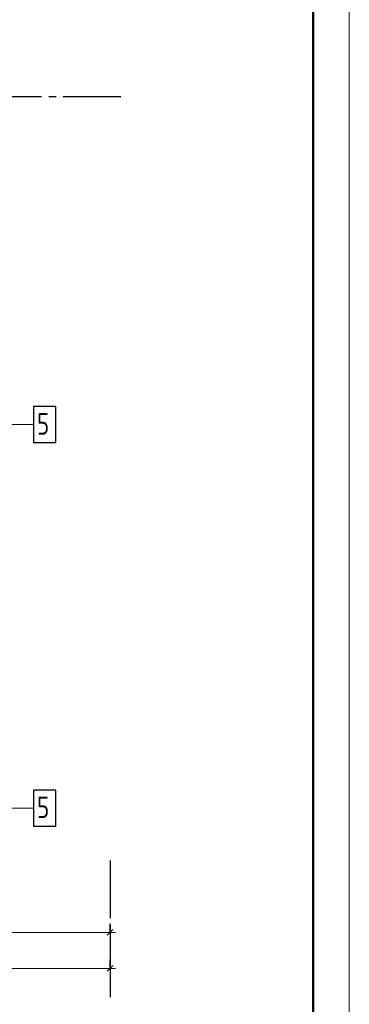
# Model space of a CAD drawing. Header units: millimetres. Extents: x 0 to 31770, y 0 to 42000.
# Tile 12 of 13: x 25119 to 29700, y 15930 to 29621. Entities that reach past the tile are written whole.
import ezdxf

# ---------------------------------------------------------------- set-up
doc = ezdxf.new("R2010")
doc.units = ezdxf.units.MM
doc.linetypes.add('______5', pattern=[1100, 800, -100, 100, -100])
for name, color, linetype, lineweight in [('Standard', 7, 'Continuous', 25), ('Оси', 40, '______5', 18), ('Позиционная метка номер позиции', 7, 'Continuous', 13)]:
    doc.layers.add(name, color=color, linetype=linetype, lineweight=lineweight)
doc.layers.add('Обрамление П-обр. равн.', color=7, linetype='Continuous', lineweight=25, true_color=0x5f1e0f)
doc.styles.add('ISOCPEUR', font='txt')

msp = doc.modelspace()

# ---------------------------------------------------------------- linework, layer by layer
at = {"layer": 'Standard', "color": 251, "linetype": 'Continuous', "lineweight": -3, "true_color": 0x656565, "transparency": 33554687}
for p, q in [((26374, 16930), (26374, 17055)), ((26374, 16930), (26374, 16805)), ((26374, 16930), (26374, 16930)), ((26374, 16430), (26374, 16555)), ((26374, 16430), (26374, 16305)), ((26374, 16430), (26374, 16430))]:
    msp.add_line(p, q, dxfattribs=at)
at = {"layer": 'Standard', "color": 7, "linetype": 'Continuous', "lineweight": 13, "transparency": 33554687}
for p, q in [((23074, 16930), (26374, 16930)), ((26374, 16930), (26449, 16930)), ((7924, 16430), (26374, 16430)), ((26374, 16430), (26449, 16430))]:
    msp.add_line(p, q, dxfattribs=at)
at = {"layer": 'Standard', "color": 7, "linetype": 'Continuous', "lineweight": 25, "transparency": 33554687}
for p, q in [((26336, 16892), (26411, 16968)), ((26336, 16392), (26411, 16468))]:
    msp.add_line(p, q, dxfattribs=at)
at = {"layer": 'Standard', "color": 7, "linetype": 'Continuous', "lineweight": 13, "transparency": 33554687}
msp.add_lwpolyline([(0, 0), (29700, 0), (29700, 42000), (0, 42000), (0, 0)], close=True, dxfattribs=at)
at = {"layer": 'Standard', "color": 7, "linetype": 'Continuous', "lineweight": 50, "transparency": 33554687}
msp.add_lwpolyline([(2000, 41500), (29200, 41500), (29200, 500), (2000, 500), (2000, 41500)], close=True, dxfattribs=at)
at = {"layer": 'Обрамление П-обр. равн.', "color": 7, "linetype": 'Continuous', "lineweight": 25, "transparency": 33554687}
for points in [[(25309, 23741), (25619, 23741), (25619, 24241), (25309, 24241), (25309, 23741)], [(25309, 18409), (25619, 18409), (25619, 18909), (25309, 18909), (25309, 18409)]]:
    msp.add_lwpolyline(points, dxfattribs=at)
at = {"layer": 'Оси', "color": 8, "linetype": '______5', "lineweight": -3, "transparency": 33554687}
for p, q in [((26524, 28550), (4600, 28550)), ((26374, 17930), (26374, 15930))]:
    msp.add_line(p, q, dxfattribs=at)
at = {"layer": 'Позиционная метка номер позиции', "color": 7, "linetype": 'Continuous', "lineweight": 13, "transparency": 33554687}
for points in [[(22309, 24491), (22809, 23991), (25309, 23991)], [(22309, 18159), (22809, 18659), (25309, 18659)]]:
    msp.add_lwpolyline(points, dxfattribs=at)

# ---------------------------------------------------------------- texts
at = {"layer": 'Обрамление П-обр. равн.', "color": 7, "linetype": 'Continuous', "lineweight": 13, "transparency": 33554687, "char_height": 300, "width": 326.42, "attachment_point": 7, "style": 'ISOCPEUR'}
for insert in [(25359, 23851), (25359, 18519)]:
    msp.add_mtext('\\W0.78;5', dxfattribs=dict(at, insert=insert))

doc.saveas('drawing.dxf')
